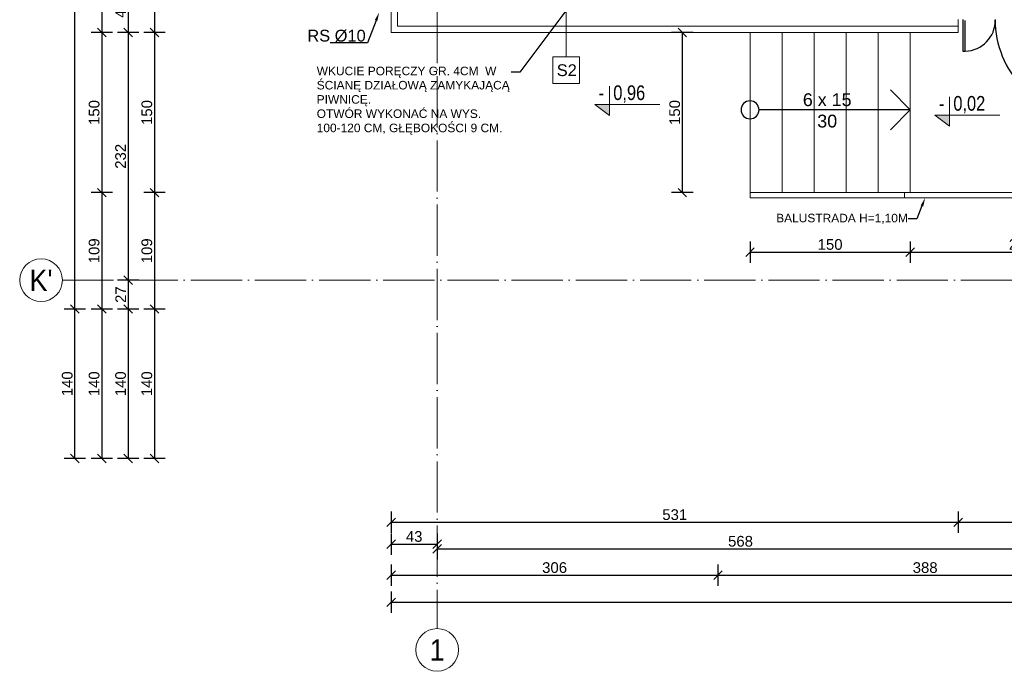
# Model space of a CAD drawing. Header units: millimetres. Extents: x 6506 to 39690, y 6022 to 25261.
# Tile 12 of 59: x 12933 to 13855, y 17551 to 18162. Entities that reach past the tile are written whole.
import ezdxf
from ezdxf import colors
from ezdxf.entities.mleader import LeaderData, LeaderLine
from ezdxf.enums import TextEntityAlignment as Align
from ezdxf.math import Vec2, Vec3

# ---------------------------------------------------------------- set-up
doc = ezdxf.new("R2010")
doc.units = ezdxf.units.MM
doc.linetypes.add('ACAD_ISO04W100', pattern=[30, 24, -3, 0, -3])
doc.linetypes.add('Osie$0$CONTINOUS', pattern=[0])
doc.layers.add('A_DZIAŁOWA_PROJEKTOWANE', color=7, linetype='Continuous', lineweight=18, true_color=0x007cb0)
doc.layers.add('A_IZOLEACJA TERMI_PROJEKTOWANA', color=7, linetype='Continuous', lineweight=15, true_color=0x0089b6)
for name, color, linetype, lineweight in [('A_OPISY', 40, 'Continuous', 9), ('A_OSIE KONSTRUKCYJNE', 150, 'ACAD_ISO04W100', 5), ('A_TEKST', 7, 'Continuous', 15), ('A_WYMIAROWANIE', 7, 'Continuous', 9)]:
    doc.layers.add(name, color=color, linetype=linetype, lineweight=lineweight)
doc.layers.add('AA OPISY', color=40, linetype='Continuous')
doc.styles.add('APLUS', font='arial.ttf', dxfattribs={"width": 0.6})
doc.styles.add('DEMIURG_100_opisy', font='arial.ttf', dxfattribs={"width": 0.9, "height": 20})
doc.styles.get("Standard").update_dxf_attribs({"font": 'arial.ttf'})
doc.linetypes.add('BATTING', pattern='A,0.0001,-0.1,[134,ltypeshp.shx,S=0.1,R=0,X=-0.1,Y=0],-0.2,[134,ltypeshp.shx,S=0.1,R=180,X=0.1,Y=0],-0.1', length=0.4001)
doc.dimstyles.new('1 do 100', dxfattribs={"dimtxt": 10, "dimasz": 8, "dimexe": 10, "dimexo": 10, "dimgap": 2, "dimtad": 1, "dimdec": 0, "dimtxsty": 'Standard', "dimblk": 'OBLIQUE', "dimcen": 2.5, "dimadec": 0, "dimazin": 0, "dimtfac": 1, "dimtdec": 0, "dimtmove": 0, "dimatfit": 3, "dimldrblk": 'OBLIQUE', "dimfxl": 10, "dimfxlon": 1, "dimarcsym": 0})

# ---------------------------------------------------------------- blocks, each defined once
blk = doc.blocks.new('*U9')
blk.add_hatch(color=256).paths.add_polyline_path([(0, 0.153), (-0.198, 0.153), (0, 0)])
blk.add_line((0, 0.153), (0, 0.4))
blk.add_lwpolyline([(0, 0.153), (0, 0), (-0.198, 0.153), (0.685, 0.153)])
at = {"style": 'APLUS', "width": 0.8}
blk.add_attdef('%%P_0.00', text='', height=0.2, dxfattribs=at).set_placement((-0.146, 0.153), align=Align.BOTTOM_LEFT)
blk = doc.blocks.new('OSI')
at = {"layer": 'A_OSIE KONSTRUKCYJNE', "ltscale": 2}
for p, q in [((16364.03, 22227.01), (16364.03, 19966.92)), ((16013.11, 20293.12), (19027.17, 20293.12))]:
    blk.add_line(p, q, dxfattribs=at)
at = {"layer": 'A_OSIE KONSTRUKCYJNE', "linetype": 'Continuous'}
for centre in [(15993.11, 20293.12), (16364.03, 19946.92)]:
    blk.add_circle(centre, 20, dxfattribs=at)
at = {"layer": 'A_OSIE KONSTRUKCYJNE', "linetype": 'Osie$0$CONTINOUS', "style": 'DEMIURG_100_opisy', "width": 0.9}
for s, p in [("K'", (15993.11, 20293.12)), ('1', (16364.03, 19946.92))]:
    blk.add_text(s, height=20, dxfattribs=at).set_placement(p, align=Align.MIDDLE_CENTER)
blk = doc.blocks.new('_Oblique')
at = {"color": 0, "linetype": 'ByBlock', "lineweight": -2}
blk.add_line((-0.5, -0.5), (0.5, 0.5), dxfattribs=at)
blk = doc.blocks.new('*D326')
at = {"layer": 'A_WYMIAROWANIE', "color": 0, "lineweight": -2, "ltscale": 2, "transparency": 16777216}
for p, q in [((13281.26, 17700.97), (13281.26, 17680.97)), ((13812.26, 17700.97), (13812.26, 17680.97)), ((13281.26, 17690.97), (13812.26, 17690.97))]:
    blk.add_line(p, q, dxfattribs=at)
at = {"layer": 'Defpoints', "color": 0, "ltscale": 2, "transparency": 16777216}
for p in [(13281.26, 18149.66), (13812.26, 18149.66), (13812.26, 17690.97)]:
    blk.add_point(p, dxfattribs=at)
at = {"layer": 'A_WYMIAROWANIE', "color": 0, "lineweight": -2, "ltscale": 2, "transparency": 16777216, "xscale": 8, "yscale": 8, "zscale": 8, "rotation": 180}
blk.add_blockref('_Oblique', (13281.26, 17690.97), dxfattribs=at)
at = {"layer": 'A_WYMIAROWANIE', "color": 0, "lineweight": -2, "ltscale": 2, "transparency": 16777216, "xscale": 8, "yscale": 8, "zscale": 8}
blk.add_blockref('_Oblique', (13812.26, 17690.97), dxfattribs=at)
at = {"layer": 'A_WYMIAROWANIE', "color": 0, "ltscale": 2, "transparency": 16777216, "insert": (13546.76, 17698.08), "char_height": 10, "attachment_point": 5}
blk.add_mtext('531', dxfattribs=at)
blk = doc.blocks.new('*D327')
at = {"layer": 'A_WYMIAROWANIE', "color": 0, "lineweight": -2, "ltscale": 2, "transparency": 16777216}
for p, q in [((13812.26, 17700.97), (13812.26, 17680.97)), ((14084.26, 17700.97), (14084.26, 17680.97)), ((13812.26, 17690.97), (14084.26, 17690.97))]:
    blk.add_line(p, q, dxfattribs=at)
at = {"layer": 'Defpoints', "color": 0, "ltscale": 2, "transparency": 16777216}
for p in [(13812.26, 18149.66), (14084.26, 17890.66), (14084.26, 17690.97)]:
    blk.add_point(p, dxfattribs=at)
at = {"layer": 'A_WYMIAROWANIE', "color": 0, "lineweight": -2, "ltscale": 2, "transparency": 16777216, "xscale": 8, "yscale": 8, "zscale": 8, "rotation": 180}
blk.add_blockref('_Oblique', (13812.26, 17690.97), dxfattribs=at)
at = {"layer": 'A_WYMIAROWANIE', "color": 0, "lineweight": -2, "ltscale": 2, "transparency": 16777216, "xscale": 8, "yscale": 8, "zscale": 8}
blk.add_blockref('_Oblique', (14084.26, 17690.97), dxfattribs=at)
at = {"layer": 'A_WYMIAROWANIE', "color": 0, "ltscale": 2, "transparency": 16777216, "insert": (13948.26, 17697.99), "char_height": 10, "attachment_point": 5}
blk.add_mtext('272', dxfattribs=at)
blk = doc.blocks.new('*D335')
at = {"layer": 'A_WYMIAROWANIE', "color": 0, "lineweight": -2, "ltscale": 2, "transparency": 16777216}
for p, q in [((13281.26, 17680.5), (13281.26, 17660.5)), ((13324.26, 17680.5), (13324.26, 17660.5)), ((13281.26, 17670.5), (13324.26, 17670.5))]:
    blk.add_line(p, q, dxfattribs=at)
at = {"layer": 'Defpoints', "color": 0, "ltscale": 2, "transparency": 16777216}
for p in [(13281.26, 18149.66), (13324.26, 18140.81), (13324.26, 17670.5)]:
    blk.add_point(p, dxfattribs=at)
at = {"layer": 'A_WYMIAROWANIE', "color": 0, "lineweight": -2, "ltscale": 2, "transparency": 16777216, "xscale": 8, "yscale": 8, "zscale": 8, "rotation": 180}
blk.add_blockref('_Oblique', (13281.26, 17670.5), dxfattribs=at)
at = {"layer": 'A_WYMIAROWANIE', "color": 0, "lineweight": -2, "ltscale": 2, "transparency": 16777216, "xscale": 8, "yscale": 8, "zscale": 8}
blk.add_blockref('_Oblique', (13324.26, 17670.5), dxfattribs=at)
at = {"layer": 'A_WYMIAROWANIE', "color": 0, "ltscale": 2, "transparency": 16777216, "insert": (13302.76, 17677.61), "char_height": 10, "attachment_point": 5}
blk.add_mtext('43', dxfattribs=at)
blk = doc.blocks.new('*D336')
at = {"layer": 'A_WYMIAROWANIE', "color": 0, "lineweight": -2, "ltscale": 2, "transparency": 16777216}
for p, q in [((13324.26, 17676.05), (13324.26, 17656.05)), ((13892.46, 17676.05), (13892.46, 17656.05)), ((13324.26, 17666.05), (13892.46, 17666.05))]:
    blk.add_line(p, q, dxfattribs=at)
at = {"layer": 'Defpoints', "color": 0, "ltscale": 2, "transparency": 16777216}
for p in [(13324.26, 18140.81), (13892.46, 18112.33), (13892.46, 17666.05)]:
    blk.add_point(p, dxfattribs=at)
at = {"layer": 'A_WYMIAROWANIE', "color": 0, "lineweight": -2, "ltscale": 2, "transparency": 16777216, "xscale": 8, "yscale": 8, "zscale": 8, "rotation": 180}
blk.add_blockref('_Oblique', (13324.26, 17666.05), dxfattribs=at)
at = {"layer": 'A_WYMIAROWANIE', "color": 0, "lineweight": -2, "ltscale": 2, "transparency": 16777216, "xscale": 8, "yscale": 8, "zscale": 8}
blk.add_blockref('_Oblique', (13892.46, 17666.05), dxfattribs=at)
at = {"layer": 'A_WYMIAROWANIE', "color": 0, "ltscale": 2, "transparency": 16777216, "insert": (13608.36, 17673.16), "char_height": 10, "attachment_point": 5}
blk.add_mtext('568', dxfattribs=at)
blk = doc.blocks.new('*D344')
at = {"layer": 'A_WYMIAROWANIE', "color": 0, "lineweight": -2, "ltscale": 2, "transparency": 16777216}
for p, q in [((13281.26, 17651.4), (13281.26, 17631.4)), ((13587.26, 17651.4), (13587.26, 17631.4)), ((13281.26, 17641.4), (13587.26, 17641.4))]:
    blk.add_line(p, q, dxfattribs=at)
at = {"layer": 'Defpoints', "color": 0, "ltscale": 2, "transparency": 16777216}
for p in [(13281.26, 18149.66), (13587.26, 18131.13), (13587.26, 17641.4)]:
    blk.add_point(p, dxfattribs=at)
at = {"layer": 'A_WYMIAROWANIE', "color": 0, "lineweight": -2, "ltscale": 2, "transparency": 16777216, "xscale": 8, "yscale": 8, "zscale": 8, "rotation": 180}
blk.add_blockref('_Oblique', (13281.26, 17641.4), dxfattribs=at)
at = {"layer": 'A_WYMIAROWANIE', "color": 0, "lineweight": -2, "ltscale": 2, "transparency": 16777216, "xscale": 8, "yscale": 8, "zscale": 8}
blk.add_blockref('_Oblique', (13587.26, 17641.4), dxfattribs=at)
at = {"layer": 'A_WYMIAROWANIE', "color": 0, "ltscale": 2, "transparency": 16777216, "insert": (13434.26, 17648.51), "char_height": 10, "attachment_point": 5}
blk.add_mtext('306', dxfattribs=at)
blk = doc.blocks.new('*D345')
at = {"layer": 'A_WYMIAROWANIE', "color": 0, "lineweight": -2, "ltscale": 2, "transparency": 16777216}
for p, q in [((13587.26, 17651.4), (13587.26, 17631.4)), ((13975.26, 17651.4), (13975.26, 17631.4)), ((13587.26, 17641.4), (13975.26, 17641.4))]:
    blk.add_line(p, q, dxfattribs=at)
at = {"layer": 'Defpoints', "color": 0, "ltscale": 2, "transparency": 16777216}
for p in [(13587.26, 18131.13), (13975.26, 17890.66), (13975.26, 17641.4)]:
    blk.add_point(p, dxfattribs=at)
at = {"layer": 'A_WYMIAROWANIE', "color": 0, "lineweight": -2, "ltscale": 2, "transparency": 16777216, "xscale": 8, "yscale": 8, "zscale": 8, "rotation": 180}
blk.add_blockref('_Oblique', (13587.26, 17641.4), dxfattribs=at)
at = {"layer": 'A_WYMIAROWANIE', "color": 0, "lineweight": -2, "ltscale": 2, "transparency": 16777216, "xscale": 8, "yscale": 8, "zscale": 8}
blk.add_blockref('_Oblique', (13975.26, 17641.4), dxfattribs=at)
at = {"layer": 'A_WYMIAROWANIE', "color": 0, "ltscale": 2, "transparency": 16777216, "insert": (13781.26, 17648.51), "char_height": 10, "attachment_point": 5}
blk.add_mtext('388', dxfattribs=at)
blk = doc.blocks.new('*D350')
at = {"layer": 'A_WYMIAROWANIE', "color": 0, "lineweight": -2, "ltscale": 2, "transparency": 16777216}
for p, q in [((13281.26, 17626.09), (13281.26, 17606.09)), ((15776.26, 17626.09), (15776.26, 17606.09)), ((13281.26, 17616.09), (15776.26, 17616.09))]:
    blk.add_line(p, q, dxfattribs=at)
at = {"layer": 'Defpoints', "color": 0, "ltscale": 2, "transparency": 16777216}
for p in [(13281.26, 18149.66), (15776.26, 18149.66), (15776.26, 17616.09)]:
    blk.add_point(p, dxfattribs=at)
at = {"layer": 'A_WYMIAROWANIE', "color": 0, "lineweight": -2, "ltscale": 2, "transparency": 16777216, "xscale": 8, "yscale": 8, "zscale": 8, "rotation": 180}
blk.add_blockref('_Oblique', (13281.26, 17616.09), dxfattribs=at)
at = {"layer": 'A_WYMIAROWANIE', "color": 0, "lineweight": -2, "ltscale": 2, "transparency": 16777216, "xscale": 8, "yscale": 8, "zscale": 8}
blk.add_blockref('_Oblique', (15776.26, 17616.09), dxfattribs=at)
at = {"layer": 'A_WYMIAROWANIE', "color": 0, "ltscale": 2, "transparency": 16777216, "insert": (14528.76, 17623.2), "char_height": 10, "attachment_point": 5}
blk.add_mtext('2495', dxfattribs=at)
blk = doc.blocks.new('*D358')
at = {"layer": 'A_WYMIAROWANIE', "color": 0, "lineweight": -2, "ltscale": 2, "transparency": 16777216}
for p, q in [((13069.54, 18228.66), (13049.54, 18228.66)), ((13059.54, 18228.66), (13059.54, 18149.66)), ((13069.54, 18149.66), (13049.54, 18149.66))]:
    blk.add_line(p, q, dxfattribs=at)
at = {"layer": 'Defpoints', "color": 0, "ltscale": 2, "transparency": 16777216}
for p in [(13281.26, 18228.66), (13059.54, 18149.66), (13281.26, 18149.66)]:
    blk.add_point(p, dxfattribs=at)
at = {"layer": 'A_WYMIAROWANIE', "color": 0, "lineweight": -2, "ltscale": 2, "transparency": 16777216, "xscale": 8, "yscale": 8, "zscale": 8}
for p, rotation in [((13059.54, 18228.66), 90), ((13059.54, 18149.66), 270)]:
    blk.add_blockref('_Oblique', p, dxfattribs=dict(at, rotation=rotation))
at = {"layer": 'A_WYMIAROWANIE', "color": 0, "ltscale": 2, "transparency": 16777216, "insert": (13052.44, 18189.16), "char_height": 10, "attachment_point": 5, "rotation": 90}
blk.add_mtext('79', dxfattribs=at)
blk = doc.blocks.new('*D359')
at = {"layer": 'A_WYMIAROWANIE', "color": 0, "lineweight": -2, "ltscale": 2, "transparency": 16777216}
for p, q in [((13069.54, 18149.66), (13049.54, 18149.66)), ((13059.54, 18149.66), (13059.54, 17999.66)), ((13069.54, 17999.66), (13049.54, 17999.66))]:
    blk.add_line(p, q, dxfattribs=at)
at = {"layer": 'Defpoints', "color": 0, "ltscale": 2, "transparency": 16777216}
for p in [(13281.26, 18149.66), (13059.54, 17999.66), (13617.26, 17999.66)]:
    blk.add_point(p, dxfattribs=at)
at = {"layer": 'A_WYMIAROWANIE', "color": 0, "lineweight": -2, "ltscale": 2, "transparency": 16777216, "xscale": 8, "yscale": 8, "zscale": 8}
for p, rotation in [((13059.54, 18149.66), 90), ((13059.54, 17999.66), 270)]:
    blk.add_blockref('_Oblique', p, dxfattribs=dict(at, rotation=rotation))
at = {"layer": 'A_WYMIAROWANIE', "color": 0, "ltscale": 2, "transparency": 16777216, "insert": (13052.44, 18074.66), "char_height": 10, "attachment_point": 5, "rotation": 90}
blk.add_mtext('150', dxfattribs=at)
blk = doc.blocks.new('*D360')
at = {"layer": 'A_WYMIAROWANIE', "color": 0, "lineweight": -2, "ltscale": 2, "transparency": 16777216}
for p, q in [((13069.54, 17999.66), (13049.54, 17999.66)), ((13059.54, 17999.66), (13059.54, 17890.66)), ((13069.54, 17890.66), (13049.54, 17890.66))]:
    blk.add_line(p, q, dxfattribs=at)
at = {"layer": 'Defpoints', "color": 0, "ltscale": 2, "transparency": 16777216}
for p in [(13617.26, 17999.66), (13059.54, 17890.66), (13975.26, 17890.66)]:
    blk.add_point(p, dxfattribs=at)
at = {"layer": 'A_WYMIAROWANIE', "color": 0, "lineweight": -2, "ltscale": 2, "transparency": 16777216, "xscale": 8, "yscale": 8, "zscale": 8}
for p, rotation in [((13059.54, 17999.66), 90), ((13059.54, 17890.66), 270)]:
    blk.add_blockref('_Oblique', p, dxfattribs=dict(at, rotation=rotation))
at = {"layer": 'A_WYMIAROWANIE', "color": 0, "ltscale": 2, "transparency": 16777216, "insert": (13052.44, 17945.16), "char_height": 10, "attachment_point": 5, "rotation": 90}
blk.add_mtext('109', dxfattribs=at)
blk = doc.blocks.new('*D361')
at = {"layer": 'A_WYMIAROWANIE', "color": 0, "lineweight": -2, "ltscale": 2, "transparency": 16777216}
for p, q in [((13069.54, 17890.66), (13049.54, 17890.66)), ((13059.54, 17890.66), (13059.54, 17750.66)), ((13069.54, 17750.66), (13049.54, 17750.66))]:
    blk.add_line(p, q, dxfattribs=at)
at = {"layer": 'Defpoints', "color": 0, "ltscale": 2, "transparency": 16777216}
for p in [(13975.26, 17890.66), (13059.54, 17750.66), (14220.47, 17750.66)]:
    blk.add_point(p, dxfattribs=at)
at = {"layer": 'A_WYMIAROWANIE', "color": 0, "lineweight": -2, "ltscale": 2, "transparency": 16777216, "xscale": 8, "yscale": 8, "zscale": 8}
for p, rotation in [((13059.54, 17890.66), 90), ((13059.54, 17750.66), 270)]:
    blk.add_blockref('_Oblique', p, dxfattribs=dict(at, rotation=rotation))
at = {"layer": 'A_WYMIAROWANIE', "color": 0, "ltscale": 2, "transparency": 16777216, "insert": (13052.44, 17820.66), "char_height": 10, "attachment_point": 5, "rotation": 90}
blk.add_mtext('140', dxfattribs=at)
blk = doc.blocks.new('*D368')
at = {"layer": 'A_WYMIAROWANIE', "color": 0, "lineweight": -2, "ltscale": 2, "transparency": 16777216}
for p, q in [((13044.97, 18192.66), (13024.97, 18192.66)), ((13034.97, 18192.66), (13034.97, 18149.66)), ((13044.97, 18149.66), (13024.97, 18149.66))]:
    blk.add_line(p, q, dxfattribs=at)
at = {"layer": 'Defpoints', "color": 0, "ltscale": 2, "transparency": 16777216}
for p in [(13243.14, 18192.66), (13034.97, 18149.66), (13281.26, 18149.66)]:
    blk.add_point(p, dxfattribs=at)
at = {"layer": 'A_WYMIAROWANIE', "color": 0, "lineweight": -2, "ltscale": 2, "transparency": 16777216, "xscale": 8, "yscale": 8, "zscale": 8}
for p, rotation in [((13034.97, 18192.66), 90), ((13034.97, 18149.66), 270)]:
    blk.add_blockref('_Oblique', p, dxfattribs=dict(at, rotation=rotation))
at = {"layer": 'A_WYMIAROWANIE', "color": 0, "ltscale": 2, "transparency": 16777216, "insert": (13027.86, 18171.16), "char_height": 10, "attachment_point": 5, "rotation": 90}
blk.add_mtext('43', dxfattribs=at)
blk = doc.blocks.new('*D369')
at = {"layer": 'A_WYMIAROWANIE', "color": 0, "lineweight": -2, "ltscale": 2, "transparency": 16777216}
for p, q in [((13044.97, 18149.66), (13024.97, 18149.66)), ((13034.97, 18149.66), (13034.97, 17917.66)), ((13044.97, 17917.66), (13024.97, 17917.66))]:
    blk.add_line(p, q, dxfattribs=at)
at = {"layer": 'Defpoints', "color": 0, "ltscale": 2, "transparency": 16777216}
for p in [(13281.26, 18149.66), (13034.97, 17917.66), (13952.52, 17917.66)]:
    blk.add_point(p, dxfattribs=at)
at = {"layer": 'A_WYMIAROWANIE', "color": 0, "lineweight": -2, "ltscale": 2, "transparency": 16777216, "xscale": 8, "yscale": 8, "zscale": 8}
for p, rotation in [((13034.97, 18149.66), 90), ((13034.97, 17917.66), 270)]:
    blk.add_blockref('_Oblique', p, dxfattribs=dict(at, rotation=rotation))
at = {"layer": 'A_WYMIAROWANIE', "color": 0, "ltscale": 2, "transparency": 16777216, "insert": (13027.86, 18033.66), "char_height": 10, "attachment_point": 5, "rotation": 90}
blk.add_mtext('232', dxfattribs=at)
blk = doc.blocks.new('*D370')
at = {"layer": 'A_WYMIAROWANIE', "color": 0, "lineweight": -2, "ltscale": 2, "transparency": 16777216}
for p, q in [((13044.97, 17917.66), (13024.97, 17917.66)), ((13034.97, 17917.66), (13034.97, 17890.66)), ((13044.97, 17890.66), (13024.97, 17890.66))]:
    blk.add_line(p, q, dxfattribs=at)
at = {"layer": 'Defpoints', "color": 0, "ltscale": 2, "transparency": 16777216}
for p in [(13952.52, 17917.66), (13034.97, 17890.66), (13975.26, 17890.66)]:
    blk.add_point(p, dxfattribs=at)
at = {"layer": 'A_WYMIAROWANIE', "color": 0, "lineweight": -2, "ltscale": 2, "transparency": 16777216, "xscale": 8, "yscale": 8, "zscale": 8}
for p, rotation in [((13034.97, 17917.66), 90), ((13034.97, 17890.66), 270)]:
    blk.add_blockref('_Oblique', p, dxfattribs=dict(at, rotation=rotation))
at = {"layer": 'A_WYMIAROWANIE', "color": 0, "ltscale": 2, "transparency": 16777216, "insert": (13027.95, 17904.16), "char_height": 10, "attachment_point": 5, "rotation": 90}
blk.add_mtext('27', dxfattribs=at)
blk = doc.blocks.new('*D371')
at = {"layer": 'A_WYMIAROWANIE', "color": 0, "lineweight": -2, "ltscale": 2, "transparency": 16777216}
for p, q in [((13044.97, 17890.66), (13024.97, 17890.66)), ((13034.97, 17890.66), (13034.97, 17750.66)), ((13044.97, 17750.66), (13024.97, 17750.66))]:
    blk.add_line(p, q, dxfattribs=at)
at = {"layer": 'Defpoints', "color": 0, "ltscale": 2, "transparency": 16777216}
for p in [(13975.26, 17890.66), (13034.97, 17750.66), (14437.49, 17750.66)]:
    blk.add_point(p, dxfattribs=at)
at = {"layer": 'A_WYMIAROWANIE', "color": 0, "lineweight": -2, "ltscale": 2, "transparency": 16777216, "xscale": 8, "yscale": 8, "zscale": 8}
for p, rotation in [((13034.97, 17890.66), 90), ((13034.97, 17750.66), 270)]:
    blk.add_blockref('_Oblique', p, dxfattribs=dict(at, rotation=rotation))
at = {"layer": 'A_WYMIAROWANIE', "color": 0, "ltscale": 2, "transparency": 16777216, "insert": (13027.87, 17820.66), "char_height": 10, "attachment_point": 5, "rotation": 90}
blk.add_mtext('140', dxfattribs=at)
blk = doc.blocks.new('*D374')
at = {"layer": 'A_WYMIAROWANIE', "color": 0, "lineweight": -2, "ltscale": 2, "transparency": 16777216}
for p, q in [((13020.18, 19139.66), (13000.18, 19139.66)), ((13010.18, 19139.66), (13010.18, 18149.66)), ((13020.18, 18149.66), (13000.18, 18149.66))]:
    blk.add_line(p, q, dxfattribs=at)
at = {"layer": 'Defpoints', "color": 0, "ltscale": 2, "transparency": 16777216}
for p in [(13181.82, 19139.66), (13010.18, 18149.66), (13281.26, 18149.66)]:
    blk.add_point(p, dxfattribs=at)
at = {"layer": 'A_WYMIAROWANIE', "color": 0, "lineweight": -2, "ltscale": 2, "transparency": 16777216, "xscale": 8, "yscale": 8, "zscale": 8}
for p, rotation in [((13010.18, 19139.66), 90), ((13010.18, 18149.66), 270)]:
    blk.add_blockref('_Oblique', p, dxfattribs=dict(at, rotation=rotation))
at = {"layer": 'A_WYMIAROWANIE', "color": 0, "ltscale": 2, "transparency": 16777216, "insert": (13003.07, 18644.66), "char_height": 10, "attachment_point": 5, "rotation": 90}
blk.add_mtext('990', dxfattribs=at)
blk = doc.blocks.new('*D375')
at = {"layer": 'A_WYMIAROWANIE', "color": 0, "lineweight": -2, "ltscale": 2, "transparency": 16777216}
for p, q in [((13020.18, 18149.66), (13000.18, 18149.66)), ((13010.18, 18149.66), (13010.18, 17999.66)), ((13020.18, 17999.66), (13000.18, 17999.66))]:
    blk.add_line(p, q, dxfattribs=at)
at = {"layer": 'Defpoints', "color": 0, "ltscale": 2, "transparency": 16777216}
for p in [(13281.26, 18149.66), (13010.18, 17999.66), (13677.26, 17999.66)]:
    blk.add_point(p, dxfattribs=at)
at = {"layer": 'A_WYMIAROWANIE', "color": 0, "lineweight": -2, "ltscale": 2, "transparency": 16777216, "xscale": 8, "yscale": 8, "zscale": 8}
for p, rotation in [((13010.18, 18149.66), 90), ((13010.18, 17999.66), 270)]:
    blk.add_blockref('_Oblique', p, dxfattribs=dict(at, rotation=rotation))
at = {"layer": 'A_WYMIAROWANIE', "color": 0, "ltscale": 2, "transparency": 16777216, "insert": (13003.07, 18074.66), "char_height": 10, "attachment_point": 5, "rotation": 90}
blk.add_mtext('150', dxfattribs=at)
blk = doc.blocks.new('*D376')
at = {"layer": 'A_WYMIAROWANIE', "color": 0, "lineweight": -2, "ltscale": 2, "transparency": 16777216}
for p, q in [((13020.18, 17999.66), (13000.18, 17999.66)), ((13010.18, 17999.66), (13010.18, 17890.66)), ((13020.18, 17890.66), (13000.18, 17890.66))]:
    blk.add_line(p, q, dxfattribs=at)
at = {"layer": 'Defpoints', "color": 0, "ltscale": 2, "transparency": 16777216}
for p in [(13677.26, 17999.66), (13010.18, 17890.66), (13975.26, 17890.66)]:
    blk.add_point(p, dxfattribs=at)
at = {"layer": 'A_WYMIAROWANIE', "color": 0, "lineweight": -2, "ltscale": 2, "transparency": 16777216, "xscale": 8, "yscale": 8, "zscale": 8}
for p, rotation in [((13010.18, 17999.66), 90), ((13010.18, 17890.66), 270)]:
    blk.add_blockref('_Oblique', p, dxfattribs=dict(at, rotation=rotation))
at = {"layer": 'A_WYMIAROWANIE', "color": 0, "ltscale": 2, "transparency": 16777216, "insert": (13003.07, 17945.16), "char_height": 10, "attachment_point": 5, "rotation": 90}
blk.add_mtext('109', dxfattribs=at)
blk = doc.blocks.new('*D377')
at = {"layer": 'A_WYMIAROWANIE', "color": 0, "lineweight": -2, "ltscale": 2, "transparency": 16777216}
for p, q in [((13020.18, 17890.66), (13000.18, 17890.66)), ((13010.18, 17890.66), (13010.18, 17750.66)), ((13020.18, 17750.66), (13000.18, 17750.66))]:
    blk.add_line(p, q, dxfattribs=at)
at = {"layer": 'Defpoints', "color": 0, "ltscale": 2, "transparency": 16777216}
for p in [(13975.26, 17890.66), (13010.18, 17750.66), (14208.79, 17750.66)]:
    blk.add_point(p, dxfattribs=at)
at = {"layer": 'A_WYMIAROWANIE', "color": 0, "lineweight": -2, "ltscale": 2, "transparency": 16777216, "xscale": 8, "yscale": 8, "zscale": 8}
for p, rotation in [((13010.18, 17890.66), 90), ((13010.18, 17750.66), 270)]:
    blk.add_blockref('_Oblique', p, dxfattribs=dict(at, rotation=rotation))
at = {"layer": 'A_WYMIAROWANIE', "color": 0, "ltscale": 2, "transparency": 16777216, "insert": (13003.07, 17820.66), "char_height": 10, "attachment_point": 5, "rotation": 90}
blk.add_mtext('140', dxfattribs=at)
blk = doc.blocks.new('*D378')
at = {"layer": 'A_WYMIAROWANIE', "color": 0, "lineweight": -2, "ltscale": 2, "transparency": 16777216}
for p, q in [((12994.99, 17890.66), (12974.99, 17890.66)), ((12984.99, 17750.66), (12984.99, 17890.66)), ((12994.99, 17750.66), (12974.99, 17750.66))]:
    blk.add_line(p, q, dxfattribs=at)
at = {"layer": 'Defpoints', "color": 0, "ltscale": 2, "transparency": 16777216}
for p in [(12984.99, 17890.66), (13975.26, 17890.66), (14182.66, 17750.66)]:
    blk.add_point(p, dxfattribs=at)
at = {"layer": 'A_WYMIAROWANIE', "color": 0, "lineweight": -2, "ltscale": 2, "transparency": 16777216, "xscale": 8, "yscale": 8, "zscale": 8}
for p, rotation in [((12984.99, 17890.66), 90), ((12984.99, 17750.66), 270)]:
    blk.add_blockref('_Oblique', p, dxfattribs=dict(at, rotation=rotation))
at = {"layer": 'A_WYMIAROWANIE', "color": 0, "ltscale": 2, "transparency": 16777216, "insert": (12977.88, 17820.66), "char_height": 10, "attachment_point": 5, "rotation": 90}
blk.add_mtext('140', dxfattribs=at)
blk = doc.blocks.new('*D379')
at = {"layer": 'A_WYMIAROWANIE', "color": 0, "lineweight": -2, "ltscale": 2, "transparency": 16777216}
for p, q in [((12994.99, 19655.66), (12974.99, 19655.66)), ((12984.99, 17890.66), (12984.99, 19655.66)), ((12994.99, 17890.66), (12974.99, 17890.66))]:
    blk.add_line(p, q, dxfattribs=at)
at = {"layer": 'Defpoints', "color": 0, "ltscale": 2, "transparency": 16777216}
for p in [(12984.99, 19655.66), (13281.26, 19655.66), (13975.26, 17890.66)]:
    blk.add_point(p, dxfattribs=at)
at = {"layer": 'A_WYMIAROWANIE', "color": 0, "lineweight": -2, "ltscale": 2, "transparency": 16777216, "xscale": 8, "yscale": 8, "zscale": 8}
for p, rotation in [((12984.99, 19655.66), 90), ((12984.99, 17890.66), 270)]:
    blk.add_blockref('_Oblique', p, dxfattribs=dict(at, rotation=rotation))
at = {"layer": 'A_WYMIAROWANIE', "color": 0, "ltscale": 2, "transparency": 16777216, "insert": (12977.88, 18773.16), "char_height": 10, "attachment_point": 5, "rotation": 90}
blk.add_mtext('1765', dxfattribs=at)
blk = doc.blocks.new('*D380')
at = {"layer": 'A_WYMIAROWANIE', "color": 0, "lineweight": -2, "ltscale": 2, "transparency": 16777216}
for p, q in [((13563.87, 18149.66), (13543.87, 18149.66)), ((13553.87, 18149.66), (13553.87, 17999.66)), ((13563.87, 17999.66), (13543.87, 17999.66))]:
    blk.add_line(p, q, dxfattribs=at)
at = {"layer": 'Defpoints', "color": 0, "ltscale": 2, "transparency": 16777216}
for p in [(13587.26, 18149.66), (13553.87, 17999.66), (13617.26, 17999.66)]:
    blk.add_point(p, dxfattribs=at)
at = {"layer": 'A_WYMIAROWANIE', "color": 0, "lineweight": -2, "ltscale": 2, "transparency": 16777216, "xscale": 8, "yscale": 8, "zscale": 8}
for p, rotation in [((13553.87, 18149.66), 90), ((13553.87, 17999.66), 270)]:
    blk.add_blockref('_Oblique', p, dxfattribs=dict(at, rotation=rotation))
at = {"layer": 'A_WYMIAROWANIE', "color": 0, "ltscale": 2, "transparency": 16777216, "insert": (13546.77, 18074.66), "char_height": 10, "attachment_point": 5, "rotation": 90}
blk.add_mtext('150', dxfattribs=at)
blk = doc.blocks.new('*D381')
at = {"layer": 'A_WYMIAROWANIE', "color": 0, "lineweight": -2, "ltscale": 2, "transparency": 16777216}
for p, q in [((13617.26, 17953.95), (13617.26, 17933.95)), ((13767.26, 17953.95), (13767.26, 17933.95)), ((13617.26, 17943.95), (13767.26, 17943.95))]:
    blk.add_line(p, q, dxfattribs=at)
at = {"layer": 'Defpoints', "color": 0, "ltscale": 2, "transparency": 16777216}
for p in [(13767.26, 18009.24), (13617.26, 17999.66), (13767.26, 17943.95)]:
    blk.add_point(p, dxfattribs=at)
at = {"layer": 'A_WYMIAROWANIE', "color": 0, "lineweight": -2, "ltscale": 2, "transparency": 16777216, "xscale": 8, "yscale": 8, "zscale": 8, "rotation": 180}
blk.add_blockref('_Oblique', (13617.26, 17943.95), dxfattribs=at)
at = {"layer": 'A_WYMIAROWANIE', "color": 0, "lineweight": -2, "ltscale": 2, "transparency": 16777216, "xscale": 8, "yscale": 8, "zscale": 8}
blk.add_blockref('_Oblique', (13767.26, 17943.95), dxfattribs=at)
at = {"layer": 'A_WYMIAROWANIE', "color": 0, "ltscale": 2, "transparency": 16777216, "insert": (13692.26, 17951.06), "char_height": 10, "attachment_point": 5}
blk.add_mtext('150', dxfattribs=at)
blk = doc.blocks.new('*D382')
at = {"layer": 'A_WYMIAROWANIE', "color": 0, "lineweight": -2, "ltscale": 2, "transparency": 16777216}
for p, q in [((13767.26, 17953.95), (13767.26, 17933.95)), ((13975.26, 17953.95), (13975.26, 17933.95)), ((13767.26, 17943.95), (13975.26, 17943.95))]:
    blk.add_line(p, q, dxfattribs=at)
at = {"layer": 'Defpoints', "color": 0, "ltscale": 2, "transparency": 16777216}
for p in [(13767.26, 18009.24), (13975.26, 17981.26), (13975.26, 17943.95)]:
    blk.add_point(p, dxfattribs=at)
at = {"layer": 'A_WYMIAROWANIE', "color": 0, "lineweight": -2, "ltscale": 2, "transparency": 16777216, "xscale": 8, "yscale": 8, "zscale": 8, "rotation": 180}
blk.add_blockref('_Oblique', (13767.26, 17943.95), dxfattribs=at)
at = {"layer": 'A_WYMIAROWANIE', "color": 0, "lineweight": -2, "ltscale": 2, "transparency": 16777216, "xscale": 8, "yscale": 8, "zscale": 8}
blk.add_blockref('_Oblique', (13975.26, 17943.95), dxfattribs=at)
at = {"layer": 'A_WYMIAROWANIE', "color": 0, "ltscale": 2, "transparency": 16777216, "insert": (13871.26, 17951.06), "char_height": 10, "attachment_point": 5}
blk.add_mtext('208', dxfattribs=at)
blk = doc.blocks.new('*U545')
at = {"layer": 'AA OPISY'}
for q in [(-13.53, 18.82), (-136.57, 0), (-13.53, -18.82)]:
    blk.add_line((5, 0), q, dxfattribs=at)
blk.add_circle((-145, 0), 8.43, dxfattribs=at)

msp = doc.modelspace()

# ---------------------------------------------------------------- linework, layer by layer
at = {"color": 144, "true_color": 0x007cb0}
for p, q in [((13816.44, 18161.47), (13816.44, 18132.04)), ((13816.94, 18161.47), (13816.44, 18161.47)), ((13818.88, 18132.04), (13818.88, 18160.96)), ((13816.44, 18132.04), (13818.88, 18132.04))]:
    msp.add_line(p, q, dxfattribs=at)
msp.add_arc((13818.17, 18160.75), 28.72, 271.42274, 0.70424, dxfattribs=at)
at = {"color": 144}
msp.add_arc((13936.32, 18161.11), 89.43, 179.64515, 270.00111, dxfattribs=at)
at = {"layer": 'A_DZIAŁOWA_PROJEKTOWANE', "ltscale": 2}
for p, q in [((13617.26, 17999.66), (13617.26, 18149.66)), ((13647.26, 17999.66), (13647.26, 18149.66)), ((13677.26, 17999.66), (13677.26, 18149.66)), ((13707.26, 17999.66), (13707.26, 18149.66)), ((13737.26, 17999.66), (13737.26, 18149.66)), ((13767.26, 17999.66), (13767.26, 18149.66)), ((13617.26, 17999.66), (13617.26, 17994.66)), ((13617.26, 17999.66), (13975.26, 17999.66)), ((13761.87, 17999.66), (13761.87, 17994.66)), ((13617.26, 17994.66), (13975.26, 17994.66))]:
    msp.add_line(p, q, dxfattribs=at)
at = {"layer": 'A_IZOLEACJA TERMI_PROJEKTOWANA', "ltscale": 2}
msp.add_line((13812.26, 18161.66), (13812.26, 18149.66), dxfattribs=at)
msp.add_lwpolyline([(13812.26, 18149.66), (13281.26, 18149.66), (13281.26, 18228.66)], dxfattribs=at)
at = {"layer": 'A_IZOLEACJA TERMI_PROJEKTOWANA', "linetype": 'BATTING', "ltscale": 14}
msp.add_lwpolyline([(13812.26, 18155.66), (13287.26, 18155.66), (13287.26, 18227.82)], dxfattribs=at)
at = {"layer": 'A_OPISY'}
msp.add_line((13445.07, 18211.18), (13445.07, 18126.72), dxfattribs=at)
msp.add_lwpolyline([(13432.57, 18101.72), (13457.57, 18101.72), (13457.57, 18126.72), (13432.57, 18126.72)], close=True, dxfattribs=at)

# ---------------------------------------------------------------- block references
at = {"layer": 'A_OPISY', "transparency": 33554687, "xscale": 68.67492864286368, "yscale": 68.67492864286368, "zscale": 68.67492864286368, "rotation": 1.435389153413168e-05}
for p, values in [((13485.61, 18071.71), {'%%P_0.00': '-  0,96'}), ((13804.06, 18061.75), {'%%P_0.00': '-  0,02'})]:
    msp.add_blockref('*U9', p, dxfattribs=at).add_auto_attribs(values)
at = {"layer": 'A_OPISY', "transparency": 33554559, "xscale": -1, "rotation": 180}
msp.add_blockref('*U545', (13762.26, 18077.16), dxfattribs=at)
at = {"layer": 'A_OSIE KONSTRUKCYJNE'}
msp.add_blockref('OSI', (-3039.77, -2375.46), dxfattribs=at)

# ---------------------------------------------------------------- texts
at = {"layer": 'A_OPISY'}
for s, p in [('RS %%C10', (13202.71, 18141.13)), ('S2', (13436.24, 18108.79))]:
    msp.add_text(s, height=11, dxfattribs=at).set_placement(p)
at = {"layer": 'A_TEKST', "transparency": 33554559, "insert": (13689.55, 18076.56), "char_height": 12, "attachment_point": 5}
msp.add_mtext_dynamic_manual_height_columns('6 x 15\\P\\pxqc;30', width=91.3974, gutter_width=12.5, heights=[39.91], dxfattribs=at)

# ---------------------------------------------------------------- dimensions: what is measured, and where the dimension line sits
at = {"layer": 'A_WYMIAROWANIE', "ltscale": 2}
for base, p1, p2, picture, middle in [((12984.99, 19655.66), (13975.26, 17890.66), (13281.26, 19655.66), '*D379', (12977.88, 18773.16)), ((13010.18, 18149.66), (13181.82, 19139.66), (13281.26, 18149.66), '*D374', (13003.07, 18644.66)), ((13059.54, 18149.66), (13281.26, 18228.66), (13281.26, 18149.66), '*D358', (13052.44, 18189.16)), ((13034.97, 18149.66), (13243.14, 18192.66), (13281.26, 18149.66), '*D368', (13027.86, 18171.16)), ((13010.18, 17999.66), (13281.26, 18149.66), (13677.26, 17999.66), '*D375', (13003.07, 18074.66)), ((13034.97, 17917.66), (13281.26, 18149.66), (13952.52, 17917.66), '*D369', (13027.86, 18033.66)), ((13059.54, 17999.66), (13281.26, 18149.66), (13617.26, 17999.66), '*D359', (13052.44, 18074.66)), ((13010.18, 17890.66), (13677.26, 17999.66), (13975.26, 17890.66), '*D376', (13003.07, 17945.16)), ((13059.54, 17890.66), (13617.26, 17999.66), (13975.26, 17890.66), '*D360', (13052.44, 17945.16)), ((13034.97, 17890.66), (13952.52, 17917.66), (13975.26, 17890.66), '*D370', (13027.95, 17904.16)), ((13010.18, 17750.66), (13975.26, 17890.66), (14208.79, 17750.66), '*D377', (13003.07, 17820.66)), ((13034.97, 17750.66), (13975.26, 17890.66), (14437.49, 17750.66), '*D371', (13027.87, 17820.66)), ((13059.54, 17750.66), (13975.26, 17890.66), (14220.47, 17750.66), '*D361', (13052.44, 17820.66))]:
    dim = msp.add_linear_dim(base=base, p1=p1, p2=p2, angle=90, dimstyle='1 do 100', override={"dimtmove": 1}, dxfattribs=at)
    dim.commit()
    dim.dimension.update_dxf_attribs({"geometry": picture, "text_midpoint": middle})
for base, p1, p2, picture, middle in [((13812.26, 17690.97), (13281.26, 18149.66), (13812.26, 18149.66), '*D326', (13546.76, 17698.08)), ((13324.26, 17670.5), (13281.26, 18149.66), (13324.26, 18140.81), '*D335', (13302.76, 17677.61)), ((13587.26, 17641.4), (13281.26, 18149.66), (13587.26, 18131.13), '*D344', (13434.26, 17648.51)), ((15776.26, 17616.09), (13281.26, 18149.66), (15776.26, 18149.66), '*D350', (14528.76, 17623.2)), ((13767.26, 17943.95), (13617.26, 17999.66), (13767.26, 18009.24), '*D381', (13692.26, 17951.06))]:
    dim = msp.add_linear_dim(base=base, p1=p1, p2=p2, dimstyle='1 do 100', dxfattribs=at)
    dim.commit()
    dim.dimension.update_dxf_attribs({"geometry": picture, "text_midpoint": middle})
for base, p1, p2, picture, middle in [((13553.87, 17999.66), (13587.26, 18149.66), (13617.26, 17999.66), '*D380', (13546.77, 18074.66)), ((12984.99, 17890.66), (14182.66, 17750.66), (13975.26, 17890.66), '*D378', (12977.88, 17820.66))]:
    dim = msp.add_linear_dim(base=base, p1=p1, p2=p2, angle=90, dimstyle='1 do 100', dxfattribs=at)
    dim.commit()
    dim.dimension.update_dxf_attribs({"geometry": picture, "text_midpoint": middle})
for base, p1, p2, picture, middle in [((14084.26, 17690.97), (13812.26, 18149.66), (14084.26, 17890.66), '*D327', (13948.26, 17697.99)), ((13892.46, 17666.05), (13324.26, 18140.81), (13892.46, 18112.33), '*D336', (13608.36, 17673.16)), ((13975.26, 17641.4), (13587.26, 18131.13), (13975.26, 17890.66), '*D345', (13781.26, 17648.51)), ((13975.26, 17943.95), (13767.26, 18009.24), (13975.26, 17981.26), '*D382', (13871.26, 17951.06))]:
    dim = msp.add_linear_dim(base=base, p1=p1, p2=p2, dimstyle='1 do 100', override={"dimtmove": 1}, dxfattribs=at)
    dim.commit()
    dim.dimension.update_dxf_attribs({"geometry": picture, "text_midpoint": middle})

# ---------------------------------------------------------------- leaders
at = {"layer": 'A_DZIAŁOWA_PROJEKTOWANE', "ltscale": 2}
ml = msp.add_multileader_mtext('Standard', dxfattribs=at)
ml.set_content('WKUCIE PORĘCZY GR. 4CM  W ŚCIANĘ DZIAŁOWĄ ZAMYKAJĄCĄ PIWNICĘ.\\POTWÓR WYKONAĆ NA WYS. 100-120 CM, GŁĘBOKOŚCI 9 CM.', color=256)
ml.set_leader_properties()
ml.build(insert=Vec2(0, 0))
ml.multileader.update_dxf_attribs({"arrow_head_size": 8})
ctx = ml.context
ctx.base_point, ctx.char_height, ctx.arrow_head_size, ctx.plane_origin = Vec3(13209.49, 18112.41), 8, 8, Vec3(13527.31, 18335.25)
notes = []
notes.append((ctx, [(0, (1, 1, 0), (13401.74, 18112.41), (-1, 0), 8, [(0, [(13559.5, 18323.66)], 0, [])])]))
ctx.mtext.insert, ctx.mtext.width, ctx.mtext.defined_height, ctx.mtext.flow_direction = Vec3(13211.49, 18117.58), 187.0563, 51.02, 5
ml = msp.add_multileader_mtext('Standard', dxfattribs=at)
ml.set_content('BALUSTRADA H=1,10M', color=256)
ml.set_leader_properties()
ml.build(insert=Vec2(0, 0))
ml.multileader.update_dxf_attribs({"arrow_head_size": 8})
ctx = ml.context
ctx.base_point, ctx.char_height, ctx.arrow_head_size, ctx.plane_origin = Vec3(13639.77, 17975.06), 8, 8, Vec3(14031.28, 17891.23)
notes.append((ctx, [(0, (1, 1, 0), (13773.4, 17975.06), (-1, 0), 8, [(0, [(13781.26, 17994.66)], 0, [])])]))
ctx.mtext.insert, ctx.mtext.width, ctx.mtext.defined_height, ctx.mtext.flow_direction = Vec3(13641.77, 17979.85), 276.2371, 61.37, 5
at = {"layer": 'A_OPISY'}
ml = msp.add_multileader_mtext('Standard', dxfattribs=at)
ml.set_content('', color=256)
ml.set_leader_properties()
ml.build(insert=Vec2(0, 0))
ml.multileader.update_dxf_attribs({"dogleg_length": 35, "arrow_head_size": 8})
ctx = ml.context
ctx.base_point, ctx.arrow_head_size, ctx.plane_origin = Vec3(13220.1, 18139.77), 8, Vec3(13309.61, 18161.95)
ctx.text_align_type = 2
notes.append((ctx, [(0, (1, 1, 0), (13259.1, 18139.77), (-1, 0), 35, [(0, [(13269.97, 18168.36)], 0, [])])]))
ctx.mtext.insert, ctx.mtext.alignment, ctx.mtext.flow_direction = Vec3(13222.1, 18141.77), 3, 5
for ctx, leaders in notes:
    for number, flags, end, landing, length, lines in leaders:
        leader = LeaderData()
        leader.index, (leader.has_last_leader_line, leader.has_dogleg_vector, leader.attachment_direction) = number, flags
        leader.last_leader_point, leader.dogleg_vector, leader.dogleg_length = Vec3(end), Vec3(landing), length
        for number, points, colour, breaks in lines:
            line = LeaderLine()
            line.index, line.vertices, line.color, line.breaks = number, Vec3.list(points), colors.encode_raw_color(colour), breaks
            leader.lines.append(line)
        ctx.leaders.append(leader)

doc.saveas('drawing.dxf')
